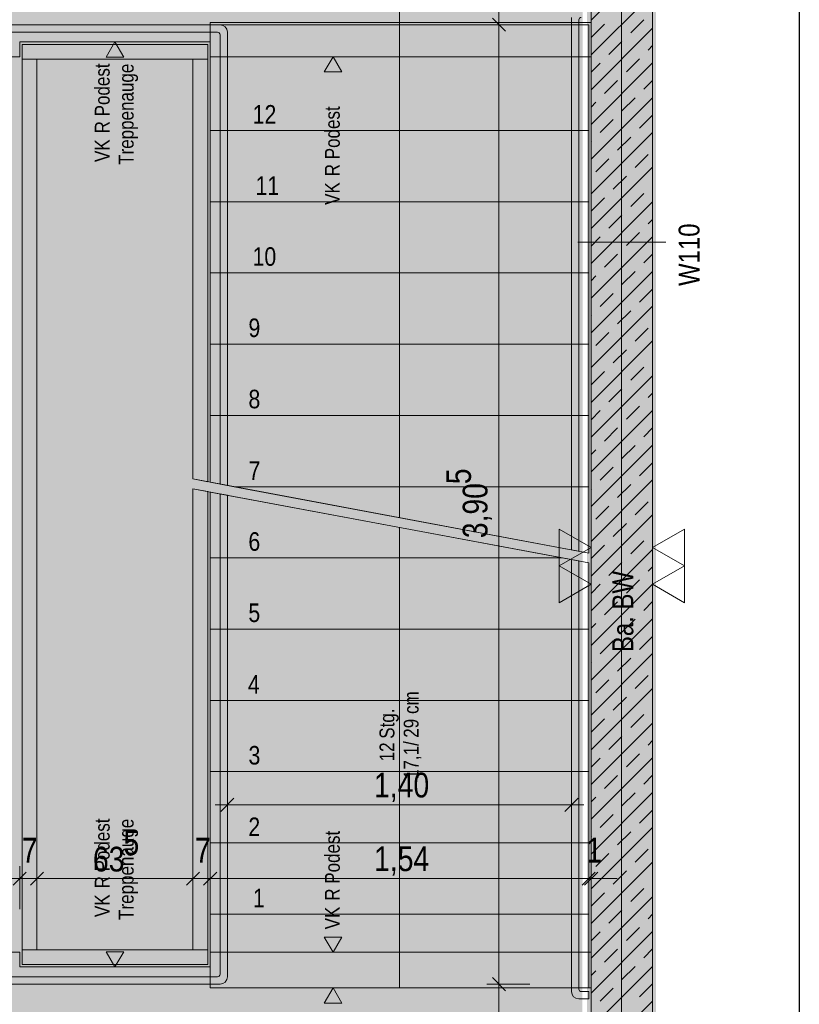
# Model space of a CAD drawing. Extents: x -620 to 300, y 62 to 1112.
# Tile 88 of 88: x -505 to -442, y 881 to 961. Entities that reach past the tile are written whole.
import ezdxf
from ezdxf.lldxf.tags import DXFTag

# ---------------------------------------------------------------- set-up
doc = ezdxf.new("R2010")
doc.units = 0
doc.layers.get('0').update_dxf_attribs({"lineweight": 13})
for name, color, linetype, lineweight, true_color in [('00_Beschriftung UZ', 3, 'Continuous', 13, 0x00ff00), ('30 -34 Innenwände- 1 tragend', 7, 'Continuous', 13, 0xdd0806), ('30 -35 Decken- 2.1 Treppen Innen 2D', 7, 'Continuous', 9, 0x599559), ('70 -72 Beschriftung- 2 Beschriftung Bauteile', 7, 'Continuous', 9, 0x9999ff), ('70 -75 Raumstempel- 1 Raumstempel', 1, 'Continuous', 50, 0xff0000), ('70 -76 Bemaßung- 2 Allgemein', 9, 'Continuous', 5, 0x808080), ('E_Leerrohr_Detailnummer', 1, 'Continuous', 25, 0xff0000), ('iwb_Layout BA_Markierung', 7, 'Continuous', 9, 0xbadcdc), ('iwb_Schraffur_Wand in Bauart BABW', 7, 'Continuous', 13, 0xac59ff), ('iwb_Sichtbeton', 2, 'Continuous', 50, 0xffff00), ('iwb_Sichtbeton-Shading', 2, 'Continuous', 50, 0xffff00)]:
    doc.layers.add(name, color=color, linetype=linetype, lineweight=lineweight, true_color=true_color)
for name, color, linetype, lineweight in [('70 -71 Achsen- 1 Gebäudeachsen', 7, 'STRICHPUNKT2-A06G9RP48I', 18), ('70 -75 Raumstempel- 3 Wandstempel', 7, 'Continuous', 50), ('Keine', 7, 'Continuous', 9)]:
    doc.layers.add(name, color=color, linetype=linetype, lineweight=lineweight)
doc.styles.get("Standard").update_dxf_attribs({"font": 'ARIALN.TTF'})
tags = doc.linetypes.add('grob-A06G9RP38I', pattern=[14, 3, -8, 3]).pattern_tags.tags
tags[8:9] = [DXFTag(74, 4), DXFTag(75, 0), DXFTag(340, '0'), DXFTag(46, 0.0), DXFTag(50, 0.0), DXFTag(44, 0.0), DXFTag(45, 0.0)]
tags[6:7] = [DXFTag(74, 4), DXFTag(75, 0), DXFTag(340, '0'), DXFTag(46, 0.0), DXFTag(50, 0.0), DXFTag(44, 0.0), DXFTag(45, 0.0)]
tags[4:5] = [DXFTag(74, 4), DXFTag(75, 0), DXFTag(340, '0'), DXFTag(46, 0.0), DXFTag(50, 0.0), DXFTag(44, 0.0), DXFTag(45, 0.0)]
tags = doc.linetypes.add('STRICHPUNKT2-A06G9RP48I', pattern=[12.7, 6.35, -3.175, 0, -3.175]).pattern_tags.tags
tags[10:11] = [DXFTag(74, 4), DXFTag(75, 0), DXFTag(340, '0'), DXFTag(46, 0.0), DXFTag(50, 0.0), DXFTag(44, 0.0), DXFTag(45, 0.0)]
tags[8:9] = [DXFTag(74, 4), DXFTag(75, 0), DXFTag(340, '0'), DXFTag(46, 0.0), DXFTag(50, 0.0), DXFTag(44, 0.0), DXFTag(45, 0.0)]
tags[6:7] = [DXFTag(74, 4), DXFTag(75, 0), DXFTag(340, '0'), DXFTag(46, 0.0), DXFTag(50, 0.0), DXFTag(44, 0.0), DXFTag(45, 0.0)]
tags[4:5] = [DXFTag(74, 4), DXFTag(75, 0), DXFTag(340, '0'), DXFTag(46, 0.0), DXFTag(50, 0.0), DXFTag(44, 0.0), DXFTag(45, 0.0)]

# ---------------------------------------------------------------- blocks, each defined once
blk = doc.blocks.new('Shading-A06G9RJJ8I', base_point=(-453.976, 995.614))
at = {"layer": 'iwb_Sichtbeton-Shading', "color": 51, "true_color": 0xffff7f}
for points in [[(-458.376, 836.814), (-458.976, 837.414), (-458.376, 995.614), (-458.976, 995.614)], [(-453.976, 995.614), (-453.376, 995.614), (-453.976, 838.553), (-453.376, 838.553)]]:
    blk.add_solid(points, dxfattribs=at)
blk = doc.blocks.new('Polygon-A06G9ROV8I')
at = {"color": 0, "linetype": 'ByBlock', "lineweight": -2, "ltscale": 0.13}
blk.add_solid([(-459.485, 86.607), (-538.631, 86.396), (-459.318, 1083.814), (-538.631, 1083.814)], dxfattribs=at)
blk = doc.blocks.new('Referenz-A06G9RP68I')
at = {"layer": '30 -34 Innenwände- 1 tragend', "color": 0, "linetype": 'Continuous', "lineweight": -2, "ltscale": 0.13}
for p, q in [((-458.647, 995.634), (-458.647, 838.634)), ((-453.647, 995.634), (-453.647, 842.134))]:
    blk.add_line(p, q, dxfattribs=at)
at = {"layer": '30 -34 Innenwände- 1 tragend', "color": 0, "lineweight": -2}
for p, q in [((-458.647, 995.634), (-458.647, 838.634)), ((-453.647, 995.634), (-453.647, 838.634)), ((-458.647, 960.81), (-453.647, 965.81)), ((-458.647, 960.81), (-453.647, 965.81)), ((-458.647, 957.981), (-453.647, 962.981)), ((-458.647, 957.981), (-453.647, 962.981)), ((-458.611, 959.431), (-457.551, 960.492)), ((-458.611, 959.431), (-457.551, 960.492)), ((-455.429, 959.785), (-454.369, 960.845)), ((-455.429, 959.785), (-454.369, 960.845)), ((-458.647, 955.153), (-453.647, 960.153)), ((-458.647, 955.153), (-453.647, 960.153)), ((-457.197, 958.017), (-456.137, 959.078)), ((-457.197, 958.017), (-456.137, 959.078)), ((-454.015, 958.371), (-453.647, 958.739)), ((-454.015, 958.371), (-453.647, 958.739)), ((-458.647, 952.325), (-453.647, 957.325)), ((-458.647, 952.325), (-453.647, 957.325)), ((-458.647, 956.567), (-457.904, 957.31)), ((-458.647, 956.567), (-457.904, 957.31)), ((-455.783, 956.603), (-454.722, 957.663)), ((-455.783, 956.603), (-454.722, 957.663)), ((-457.551, 954.835), (-456.49, 955.896)), ((-457.551, 954.835), (-456.49, 955.896)), ((-454.369, 955.189), (-453.647, 955.91)), ((-454.369, 955.189), (-453.647, 955.91)), ((-458.647, 949.496), (-453.647, 954.496)), ((-458.647, 949.496), (-453.647, 954.496)), ((-458.647, 953.739), (-458.258, 954.128)), ((-458.647, 953.739), (-458.258, 954.128)), ((-456.137, 953.421), (-455.076, 954.482)), ((-456.137, 953.421), (-455.076, 954.482)), ((-454.722, 952.007), (-453.662, 953.067)), ((-454.722, 952.007), (-453.662, 953.067)), ((-457.904, 951.653), (-456.844, 952.714)), ((-457.904, 951.653), (-456.844, 952.714)), ((-458.647, 946.668), (-453.647, 951.668)), ((-458.647, 946.668), (-453.647, 951.668)), ((-458.647, 950.91), (-458.611, 950.946)), ((-458.647, 950.91), (-458.611, 950.946)), ((-456.49, 950.239), (-455.429, 951.3)), ((-456.49, 950.239), (-455.429, 951.3)), ((-455.076, 948.825), (-454.015, 949.885)), ((-455.076, 948.825), (-454.015, 949.885)), ((-458.258, 948.471), (-457.197, 949.532)), ((-458.258, 948.471), (-457.197, 949.532)), ((-458.647, 943.839), (-453.647, 948.839)), ((-458.647, 943.839), (-453.647, 948.839)), ((-456.844, 947.057), (-455.783, 948.118)), ((-456.844, 947.057), (-455.783, 948.118)), ((-455.429, 945.643), (-454.369, 946.703)), ((-455.429, 945.643), (-454.369, 946.703)), ((-453.662, 947.41), (-453.647, 947.425)), ((-453.662, 947.41), (-453.647, 947.425)), ((-458.647, 941.011), (-453.647, 946.011)), ((-458.647, 941.011), (-453.647, 946.011)), ((-458.611, 945.289), (-457.551, 946.35)), ((-458.611, 945.289), (-457.551, 946.35)), ((-457.197, 943.875), (-456.137, 944.936)), ((-457.197, 943.875), (-456.137, 944.936)), ((-454.015, 944.228), (-453.647, 944.597)), ((-454.015, 944.228), (-453.647, 944.597)), ((-455.783, 942.461), (-454.722, 943.521)), ((-455.783, 942.461), (-454.722, 943.521)), ((-458.647, 938.182), (-453.647, 943.182)), ((-458.647, 938.182), (-453.647, 943.182)), ((-458.647, 942.425), (-457.904, 943.168)), ((-458.647, 942.425), (-457.904, 943.168)), ((-457.551, 940.693), (-456.49, 941.754)), ((-457.551, 940.693), (-456.49, 941.754)), ((-454.369, 941.046), (-453.647, 941.768)), ((-454.369, 941.046), (-453.647, 941.768)), ((-458.647, 935.354), (-453.647, 940.354)), ((-458.647, 935.354), (-453.647, 940.354)), ((-456.137, 939.279), (-455.076, 940.339)), ((-456.137, 939.279), (-455.076, 940.339)), ((-458.647, 939.597), (-458.258, 939.986)), ((-458.647, 939.597), (-458.258, 939.986)), ((-454.722, 937.864), (-453.662, 938.925)), ((-454.722, 937.864), (-453.662, 938.925)), ((-457.904, 937.511), (-456.844, 938.572)), ((-457.904, 937.511), (-456.844, 938.572)), ((-458.647, 932.526), (-453.647, 937.526)), ((-458.647, 932.526), (-453.647, 937.526)), ((-456.49, 936.097), (-455.429, 937.157)), ((-456.49, 936.097), (-455.429, 937.157)), ((-458.647, 936.768), (-458.611, 936.804)), ((-458.647, 936.768), (-458.611, 936.804)), ((-455.076, 934.683), (-454.015, 935.743)), ((-455.076, 934.683), (-454.015, 935.743)), ((-458.647, 929.697), (-453.647, 934.697)), ((-458.647, 929.697), (-453.647, 934.697)), ((-458.258, 934.329), (-457.197, 935.39)), ((-458.258, 934.329), (-457.197, 935.39)), ((-456.844, 932.915), (-455.783, 933.975)), ((-456.844, 932.915), (-455.783, 933.975)), ((-453.662, 933.268), (-453.647, 933.283)), ((-453.662, 933.268), (-453.647, 933.283)), ((-455.429, 931.501), (-454.369, 932.561)), ((-455.429, 931.501), (-454.369, 932.561)), ((-458.647, 926.869), (-453.647, 931.869)), ((-458.647, 926.869), (-453.647, 931.869)), ((-458.611, 931.147), (-457.551, 932.208)), ((-458.611, 931.147), (-457.551, 932.208)), ((-457.197, 929.733), (-456.137, 930.793)), ((-457.197, 929.733), (-456.137, 930.793)), ((-454.015, 930.086), (-453.647, 930.454)), ((-454.015, 930.086), (-453.647, 930.454)), ((-458.647, 924.04), (-453.647, 929.04)), ((-458.647, 924.04), (-453.647, 929.04)), ((-458.647, 928.283), (-457.904, 929.026)), ((-458.647, 928.283), (-457.904, 929.026)), ((-455.783, 928.319), (-454.722, 929.379)), ((-455.783, 928.319), (-454.722, 929.379)), ((-457.551, 926.551), (-456.49, 927.611)), ((-457.551, 926.551), (-456.49, 927.611)), ((-454.369, 926.904), (-453.647, 927.626)), ((-454.369, 926.904), (-453.647, 927.626)), ((-458.647, 921.212), (-453.647, 926.212)), ((-458.647, 921.212), (-453.647, 926.212)), ((-458.647, 925.454), (-458.258, 925.844)), ((-458.647, 925.454), (-458.258, 925.844)), ((-456.137, 925.137), (-455.076, 926.197)), ((-456.137, 925.137), (-455.076, 926.197)), ((-457.904, 923.369), (-456.844, 924.429)), ((-457.904, 923.369), (-456.844, 924.429)), ((-454.722, 923.722), (-453.662, 924.783)), ((-454.722, 923.722), (-453.662, 924.783)), ((-458.647, 918.383), (-453.647, 923.383)), ((-458.647, 918.383), (-453.647, 923.383)), ((-458.647, 922.626), (-458.611, 922.662)), ((-458.647, 922.626), (-458.611, 922.662)), ((-456.49, 921.955), (-455.429, 923.015)), ((-456.49, 921.955), (-455.429, 923.015)), ((-458.258, 920.187), (-457.197, 921.247)), ((-458.258, 920.187), (-457.197, 921.247)), ((-455.076, 920.54), (-454.015, 921.601)), ((-455.076, 920.54), (-454.015, 921.601)), ((-458.647, 915.555), (-453.647, 920.555)), ((-458.647, 915.555), (-453.647, 920.555)), ((-456.844, 918.773), (-455.783, 919.833)), ((-456.844, 918.773), (-455.783, 919.833)), ((-453.662, 919.126), (-453.647, 919.141)), ((-453.662, 919.126), (-453.647, 919.141)), ((-458.611, 917.005), (-457.551, 918.066)), ((-458.611, 917.005), (-457.551, 918.066)), ((-455.429, 917.358), (-454.369, 918.419)), ((-455.429, 917.358), (-454.369, 918.419)), ((-458.647, 912.727), (-453.647, 917.727)), ((-458.647, 912.727), (-453.647, 917.727)), ((-457.197, 915.591), (-456.137, 916.651)), ((-457.197, 915.591), (-456.137, 916.651)), ((-454.015, 915.944), (-453.647, 916.312)), ((-454.015, 915.944), (-453.647, 916.312)), ((-458.647, 909.898), (-453.647, 914.898)), ((-458.647, 909.898), (-453.647, 914.898)), ((-458.647, 914.141), (-457.904, 914.884)), ((-458.647, 914.141), (-457.904, 914.884)), ((-455.783, 914.176), (-454.722, 915.237)), ((-455.783, 914.176), (-454.722, 915.237)), ((-457.551, 912.409), (-456.49, 913.469)), ((-457.551, 912.409), (-456.49, 913.469)), ((-454.369, 912.762), (-453.647, 913.484)), ((-454.369, 912.762), (-453.647, 913.484)), ((-458.647, 907.07), (-453.647, 912.07)), ((-458.647, 907.07), (-453.647, 912.07)), ((-458.647, 911.312), (-458.258, 911.702)), ((-458.647, 911.312), (-458.258, 911.702)), ((-456.137, 910.994), (-455.076, 912.055)), ((-456.137, 910.994), (-455.076, 912.055)), ((-454.722, 909.58), (-453.662, 910.641)), ((-454.722, 909.58), (-453.662, 910.641)), ((-457.904, 909.227), (-456.844, 910.287)), ((-457.904, 909.227), (-456.844, 910.287)), ((-458.647, 904.241), (-453.647, 909.241)), ((-458.647, 904.241), (-453.647, 909.241)), ((-458.647, 908.484), (-458.611, 908.52)), ((-458.647, 908.484), (-458.611, 908.52)), ((-456.49, 907.812), (-455.429, 908.873)), ((-456.49, 907.812), (-455.429, 908.873)), ((-455.076, 906.398), (-454.015, 907.459)), ((-455.076, 906.398), (-454.015, 907.459)), ((-458.258, 906.045), (-457.197, 907.105)), ((-458.258, 906.045), (-457.197, 907.105)), ((-458.647, 901.413), (-453.647, 906.413)), ((-458.647, 901.413), (-453.647, 906.413)), ((-456.844, 904.63), (-455.783, 905.691)), ((-456.844, 904.63), (-455.783, 905.691)), ((-453.662, 904.984), (-453.647, 904.999)), ((-453.662, 904.984), (-453.647, 904.999)), ((-455.429, 903.216), (-454.369, 904.277)), ((-455.429, 903.216), (-454.369, 904.277)), ((-458.647, 898.584), (-453.647, 903.584)), ((-458.647, 898.584), (-453.647, 903.584)), ((-458.611, 902.863), (-457.551, 903.923)), ((-458.611, 902.863), (-457.551, 903.923)), ((-457.197, 901.448), (-456.137, 902.509)), ((-457.197, 901.448), (-456.137, 902.509)), ((-454.015, 901.802), (-453.647, 902.17)), ((-454.015, 901.802), (-453.647, 902.17)), ((-455.783, 900.034), (-454.722, 901.095)), ((-455.783, 900.034), (-454.722, 901.095)), ((-458.647, 895.756), (-453.647, 900.756)), ((-458.647, 895.756), (-453.647, 900.756)), ((-458.647, 899.999), (-457.904, 900.741)), ((-458.647, 899.999), (-457.904, 900.741)), ((-457.551, 898.267), (-456.49, 899.327)), ((-457.551, 898.267), (-456.49, 899.327)), ((-454.369, 898.62), (-453.647, 899.342)), ((-454.369, 898.62), (-453.647, 899.342)), ((-458.647, 892.928), (-453.647, 897.928)), ((-458.647, 892.928), (-453.647, 897.928)), ((-456.137, 896.852), (-455.076, 897.913)), ((-456.137, 896.852), (-455.076, 897.913)), ((-458.647, 897.17), (-458.258, 897.559)), ((-458.647, 897.17), (-458.258, 897.559)), ((-457.904, 895.085), (-456.844, 896.145)), ((-457.904, 895.085), (-456.844, 896.145)), ((-454.722, 895.438), (-453.662, 896.499)), ((-454.722, 895.438), (-453.662, 896.499)), ((-458.647, 890.099), (-453.647, 895.099)), ((-458.647, 890.099), (-453.647, 895.099)), ((-456.49, 893.67), (-455.429, 894.731)), ((-456.49, 893.67), (-455.429, 894.731)), ((-458.647, 894.342), (-458.611, 894.377)), ((-458.647, 894.342), (-458.611, 894.377)), ((-458.258, 891.903), (-457.197, 892.963)), ((-458.258, 891.903), (-457.197, 892.963)), ((-455.076, 892.256), (-454.015, 893.317)), ((-455.076, 892.256), (-454.015, 893.317)), ((-458.647, 887.271), (-453.647, 892.271)), ((-458.647, 887.271), (-453.647, 892.271)), ((-456.844, 890.488), (-455.783, 891.549)), ((-456.844, 890.488), (-455.783, 891.549)), ((-453.662, 890.842), (-453.647, 890.857)), ((-453.662, 890.842), (-453.647, 890.857)), ((-458.611, 888.721), (-457.551, 889.781)), ((-458.611, 888.721), (-457.551, 889.781)), ((-455.429, 889.074), (-454.369, 890.135)), ((-455.429, 889.074), (-454.369, 890.135)), ((-458.647, 884.442), (-453.647, 889.442)), ((-458.647, 884.442), (-453.647, 889.442)), ((-457.197, 887.306), (-456.137, 888.367)), ((-457.197, 887.306), (-456.137, 888.367)), ((-454.015, 887.66), (-453.647, 888.028)), ((-454.015, 887.66), (-453.647, 888.028)), ((-458.647, 881.614), (-453.647, 886.614)), ((-458.647, 881.614), (-453.647, 886.614)), ((-458.647, 885.857), (-457.904, 886.599)), ((-458.647, 885.857), (-457.904, 886.599)), ((-455.783, 885.892), (-454.722, 886.953)), ((-455.783, 885.892), (-454.722, 886.953)), ((-457.551, 884.124), (-456.49, 885.185)), ((-457.551, 884.124), (-456.49, 885.185)), ((-454.369, 884.478), (-453.647, 885.2)), ((-454.369, 884.478), (-453.647, 885.2)), ((-458.647, 878.785), (-453.647, 883.785)), ((-458.647, 878.785), (-453.647, 883.785)), ((-458.647, 883.028), (-458.258, 883.417)), ((-458.647, 883.028), (-458.258, 883.417)), ((-456.137, 882.71), (-455.076, 883.771)), ((-456.137, 882.71), (-455.076, 883.771)), ((-457.904, 880.942), (-456.844, 882.003)), ((-457.904, 880.942), (-456.844, 882.003)), ((-454.722, 881.296), (-453.662, 882.357)), ((-454.722, 881.296), (-453.662, 882.357)), ((-458.647, 875.957), (-453.647, 880.957)), ((-458.647, 875.957), (-453.647, 880.957))]:
    blk.add_line(p, q, dxfattribs=at)
at = {"layer": '30 -35 Decken- 2.1 Treppen Innen 2D', "color": 0, "lineweight": -2}
for p, q in [((-458.647, 960.634), (-458.647, 988.234)), ((-474.247, 920.316), (-474.247, 974.434)), ((-505.947, 960.434), (-488.847, 960.434)), ((-489.647, 959.034), (-489.647, 960.634)), ((-489.647, 960.634), (-458.647, 960.634)), ((-489.647, 960.434), (-489.647, 951.834)), ((-458.847, 960.434), (-489.647, 960.434)), ((-460.247, 961.034), (-460.247, 917.696)), ((-459.647, 917.584), (-459.647, 960.834)), ((-458.847, 951.834), (-458.847, 960.434)), ((-489.047, 959.834), (-505.747, 959.834)), ((-488.847, 923.047), (-488.847, 959.634)), ((-488.247, 959.834), (-488.247, 922.935)), ((-505.147, 959.034), (-489.647, 959.034)), ((-504.947, 957.634), (-504.947, 958.834)), ((-504.947, 958.834), (-489.847, 958.834)), ((-489.847, 958.834), (-489.847, 957.634)), ((-504.947, 885.134), (-504.947, 957.634)), ((-504.947, 957.634), (-503.747, 957.634)), ((-489.847, 957.634), (-504.947, 957.634)), ((-503.747, 957.634), (-503.747, 885.134)), ((-491.047, 957.634), (-491.047, 923.459)), ((-489.847, 957.634), (-491.047, 957.634)), ((-489.847, 923.234), (-489.847, 957.634)), ((-489.647, 951.834), (-489.647, 946.034)), ((-458.847, 951.834), (-489.647, 951.834)), ((-489.647, 951.834), (-458.847, 951.834)), ((-458.847, 946.034), (-458.847, 951.834)), ((-489.647, 946.034), (-489.647, 940.234)), ((-458.847, 946.034), (-489.647, 946.034)), ((-489.647, 946.034), (-458.847, 946.034)), ((-458.847, 940.234), (-458.847, 946.034)), ((-489.647, 940.234), (-489.647, 934.434)), ((-458.847, 940.234), (-489.647, 940.234)), ((-489.647, 940.234), (-458.847, 940.234)), ((-458.847, 934.434), (-458.847, 940.234)), ((-489.647, 934.434), (-489.647, 928.634)), ((-458.847, 934.434), (-489.647, 934.434)), ((-489.647, 934.434), (-458.847, 934.434)), ((-458.847, 928.634), (-458.847, 934.434)), ((-489.647, 928.634), (-489.647, 923.197)), ((-458.847, 928.634), (-489.647, 928.634)), ((-489.647, 928.634), (-458.847, 928.634)), ((-458.847, 922.834), (-458.847, 928.634)), ((-491.047, 923.459), (-489.847, 923.234)), ((-491.047, 923.459), (-458.847, 917.434)), ((-489.847, 922.434), (-491.047, 922.659)), ((-491.047, 922.659), (-491.047, 885.134)), ((-458.847, 916.634), (-491.047, 922.659)), ((-489.647, 923.197), (-487.709, 922.834)), ((-488.247, 922.935), (-488.847, 923.047)), ((-458.847, 922.834), (-487.709, 922.834)), ((-487.709, 922.834), (-458.847, 917.434)), ((-487.709, 922.834), (-458.847, 922.834)), ((-458.847, 917.434), (-458.847, 922.834)), ((-489.847, 885.134), (-489.847, 922.434)), ((-460.985, 917.034), (-489.647, 922.397)), ((-489.647, 922.397), (-489.647, 917.034)), ((-488.847, 883.134), (-488.847, 922.247)), ((-488.847, 922.247), (-488.247, 922.135)), ((-488.247, 922.135), (-488.247, 882.934)), ((-474.247, 882.034), (-474.247, 919.516)), ((-460.985, 917.034), (-489.647, 917.034)), ((-489.647, 917.034), (-489.647, 911.234)), ((-489.647, 917.034), (-460.985, 917.034)), ((-458.847, 916.634), (-460.985, 917.034)), ((-460.247, 917.696), (-459.647, 917.584)), ((-459.647, 916.784), (-460.247, 916.896)), ((-460.247, 916.896), (-460.247, 881.734)), ((-459.647, 881.934), (-459.647, 916.784)), ((-458.847, 911.234), (-458.847, 916.634)), ((-489.647, 905.434), (-489.647, 911.234)), ((-489.647, 911.234), (-458.847, 911.234)), ((-489.647, 911.234), (-458.847, 911.234)), ((-458.847, 911.234), (-458.847, 905.434)), ((-489.647, 899.634), (-489.647, 905.434)), ((-489.647, 905.434), (-458.847, 905.434)), ((-458.847, 905.434), (-489.647, 905.434)), ((-458.847, 905.434), (-458.847, 899.634)), ((-489.647, 893.834), (-489.647, 899.634)), ((-489.647, 899.634), (-458.847, 899.634)), ((-458.847, 899.634), (-489.647, 899.634)), ((-458.847, 899.634), (-458.847, 893.834)), ((-489.647, 888.034), (-489.647, 893.834)), ((-489.647, 893.834), (-458.847, 893.834)), ((-458.847, 893.834), (-489.647, 893.834)), ((-458.847, 893.834), (-458.847, 888.034)), ((-458.847, 888.034), (-489.647, 888.034)), ((-489.647, 882.034), (-489.647, 888.034)), ((-489.647, 888.034), (-458.847, 888.034)), ((-458.847, 888.034), (-458.847, 882.034)), ((-503.747, 885.134), (-504.947, 885.134)), ((-504.947, 883.934), (-504.947, 885.134)), ((-504.947, 885.134), (-489.847, 885.134)), ((-491.047, 885.134), (-489.847, 885.134)), ((-489.847, 885.134), (-489.847, 883.934)), ((-489.647, 883.734), (-505.147, 883.734)), ((-489.847, 883.934), (-504.947, 883.934)), ((-489.647, 882.034), (-489.647, 883.734)), ((-505.747, 882.934), (-489.047, 882.934)), ((-488.847, 882.334), (-505.947, 882.334)), ((-458.847, 882.034), (-489.647, 882.034)), ((-458.647, 882.034), (-489.647, 882.034)), ((-458.847, 881.734), (-459.447, 881.734)), ((-458.847, 881.134), (-458.847, 881.734)), ((-458.647, 837.134), (-458.647, 882.034)), ((-459.647, 881.134), (-458.847, 881.134))]:
    blk.add_line(p, q, dxfattribs=at)
at = {"layer": '30 -35 Decken- 2.1 Treppen Innen 2D', "color": 0, "linetype": 'grob-A06G9RP38I', "lineweight": -2, "ltscale": 0.13}
for p, q in [((-458.647, 957.834), (-458.647, 988.234)), ((-505.147, 959.034), (-489.647, 959.034)), ((-505.147, 957.834), (-505.147, 959.034)), ((-489.647, 959.034), (-489.647, 957.834)), ((-536.147, 957.834), (-505.147, 957.834)), ((-489.647, 957.834), (-458.647, 957.834)), ((-505.147, 884.934), (-536.147, 884.934)), ((-505.147, 883.734), (-505.147, 884.934)), ((-458.647, 884.934), (-489.647, 884.934)), ((-489.647, 884.934), (-489.647, 883.734)), ((-458.647, 837.134), (-458.647, 884.934)), ((-489.647, 883.734), (-505.147, 883.734))]:
    blk.add_line(p, q, dxfattribs=at)
at = {"layer": '30 -35 Decken- 2.1 Treppen Innen 2D', "color": 0, "linetype": 'Continuous', "lineweight": -2, "ltscale": 0.13}
for p, q in [((-497.397, 959.034), (-498.11, 957.8)), ((-496.685, 957.8), (-497.397, 959.034)), ((-498.11, 957.8), (-496.685, 957.8)), ((-479.647, 957.834), (-480.36, 956.6)), ((-478.935, 956.6), (-479.647, 957.834)), ((-480.36, 956.6), (-478.935, 956.6)), ((-474.264, 919.452), (-474.247, 919.516)), ((-474.23, 919.452), (-474.264, 919.452)), ((-474.247, 919.516), (-474.23, 919.452)), ((-480.359, 886.169), (-479.647, 884.934)), ((-478.934, 886.169), (-480.359, 886.169)), ((-479.647, 884.934), (-478.934, 886.169)), ((-497.397, 883.734), (-498.11, 884.969)), ((-498.11, 884.969), (-496.685, 884.969)), ((-496.685, 884.969), (-497.397, 883.734)), ((-480.359, 880.8), (-479.647, 882.034)), ((-479.647, 882.034), (-478.934, 880.8)), ((-478.934, 880.8), (-480.359, 880.8))]:
    blk.add_line(p, q, dxfattribs=at)
at = {"layer": '30 -35 Decken- 2.1 Treppen Innen 2D', "color": 0, "lineweight": -2}
for centre, major_axis in [((-488.847, 959.834), (0.6, 0)), ((-459.447, 960.834), (0, 0.2)), ((-489.047, 959.634), (0.2, 0)), ((-489.047, 883.134), (0, -0.2)), ((-488.847, 882.934), (0, -0.6)), ((-459.647, 881.734), (-0.6, 0)), ((-459.447, 881.934), (-0.2, 0))]:
    blk.add_ellipse(centre, major_axis=major_axis, ratio=1, start_param=0, end_param=1.570796, dxfattribs=at)
for points in [[(-474.247, 919.452), (-474.264, 919.452), (-474.247, 919.516)], [(-474.247, 919.452), (-474.247, 919.516), (-474.23, 919.452)]]:
    blk.add_solid(points, dxfattribs=at)
at = {"layer": '70 -71 Achsen- 1 Gebäudeachsen', "color": 0, "linetype": 'STRICHPUNKT2-A06G9RP48I', "lineweight": -2, "ltscale": 0.13}
blk.add_line((-456.176, 1084.554), (-456.176, 85.114), dxfattribs=at)
at = {"layer": '70 -72 Beschriftung- 2 Beschriftung Bauteile', "color": 0, "lineweight": -2}
for p, q in [((-458.647, 917.884), (-461.245, 919.384)), ((-461.245, 919.384), (-461.245, 916.384)), ((-453.647, 917.884), (-451.049, 919.384)), ((-451.049, 919.384), (-451.049, 916.384)), ((-461.245, 916.384), (-458.647, 917.884)), ((-451.049, 916.384), (-453.647, 917.884)), ((-458.647, 914.884), (-461.245, 916.384)), ((-461.245, 916.384), (-461.245, 913.384)), ((-453.647, 914.884), (-451.049, 916.384)), ((-451.049, 916.384), (-451.049, 913.384)), ((-461.245, 913.384), (-458.647, 914.884)), ((-451.049, 913.384), (-453.647, 914.884))]:
    blk.add_line(p, q, dxfattribs=at)
at = {"layer": '70 -75 Raumstempel- 1 Raumstempel', "color": 0, "linetype": 'Continuous', "lineweight": -2, "ltscale": 0.13}
blk.add_line((-458.647, 838.634), (-458.647, 995.634), dxfattribs=at)
at = {"layer": '70 -76 Bemaßung- 2 Allgemein', "color": 0, "linetype": 'Continuous', "lineweight": -2, "ltscale": 0.13}
for p, q in [((-466.147, 959.434), (-466.147, 961.495)), ((-466.147, 961.434), (-466.147, 959.374)), ((-463.647, 960.434), (-467.147, 960.434)), ((-463.647, 960.434), (-467.147, 960.434)), ((-465.616, 959.904), (-466.678, 960.965)), ((-466.678, 960.965), (-465.616, 959.904)), ((-466.147, 883.395), (-466.147, 959.374)), ((-488.247, 894.434), (-488.247, 897.934)), ((-460.247, 894.434), (-460.247, 897.934)), ((-488.778, 896.404), (-487.716, 897.465)), ((-459.716, 897.465), (-460.778, 896.404)), ((-489.247, 896.934), (-487.187, 896.934)), ((-461.307, 896.934), (-487.187, 896.934)), ((-459.247, 896.934), (-461.307, 896.934)), ((-504.616, 891.465), (-505.678, 890.404)), ((-504.616, 891.465), (-505.678, 890.404)), ((-505.147, 888.434), (-505.147, 891.934)), ((-505.147, 888.434), (-505.147, 891.934)), ((-504.278, 890.404), (-503.216, 891.465)), ((-504.278, 890.404), (-503.216, 891.465)), ((-503.747, 888.434), (-503.747, 891.934)), ((-503.747, 888.434), (-503.747, 891.934)), ((-490.516, 891.465), (-491.578, 890.404)), ((-490.516, 891.465), (-491.578, 890.404)), ((-491.047, 888.434), (-491.047, 891.934)), ((-491.047, 888.434), (-491.047, 891.934)), ((-490.178, 890.404), (-489.116, 891.465)), ((-490.178, 890.404), (-489.116, 891.465)), ((-489.647, 888.434), (-489.647, 891.934)), ((-489.647, 888.434), (-489.647, 891.934)), ((-458.316, 891.465), (-459.378, 890.404)), ((-458.316, 891.465), (-459.378, 890.404)), ((-459.178, 890.404), (-458.116, 891.465)), ((-458.847, 888.434), (-458.847, 891.934)), ((-458.847, 888.434), (-458.847, 891.934)), ((-458.647, 888.434), (-458.647, 891.934)), ((-504.147, 890.934), (-506.207, 890.934)), ((-504.147, 890.934), (-506.207, 890.934)), ((-503.747, 890.934), (-505.147, 890.934)), ((-504.747, 890.934), (-502.687, 890.934)), ((-504.747, 890.934), (-502.687, 890.934)), ((-502.687, 890.934), (-501.626, 890.934)), ((-492.107, 890.934), (-502.687, 890.934)), ((-492.107, 890.934), (-493.168, 890.934)), ((-490.047, 890.934), (-492.107, 890.934)), ((-490.047, 890.934), (-492.107, 890.934)), ((-489.647, 890.934), (-491.047, 890.934)), ((-490.647, 890.934), (-488.587, 890.934)), ((-490.647, 890.934), (-488.587, 890.934)), ((-488.587, 890.934), (-487.526, 890.934)), ((-459.907, 890.934), (-488.587, 890.934)), ((-459.907, 890.934), (-460.968, 890.934)), ((-457.847, 890.934), (-459.907, 890.934)), ((-457.847, 890.934), (-459.907, 890.934)), ((-459.647, 890.934), (-457.587, 890.934)), ((-458.647, 890.934), (-458.847, 890.934)), ((-457.587, 890.934), (-456.526, 890.934)), ((-466.147, 881.334), (-466.147, 883.395)), ((-466.147, 883.334), (-466.147, 881.274)), ((-465.616, 881.804), (-466.678, 882.865)), ((-466.678, 882.865), (-465.616, 881.804)), ((-463.647, 882.334), (-467.147, 882.334)), ((-463.647, 882.334), (-467.147, 882.334)), ((-466.147, 839.695), (-466.147, 881.274))]:
    blk.add_line(p, q, dxfattribs=at)
at = {"layer": 'Keine', "color": 0, "lineweight": -2}
blk.add_line((-452.562, 942.734), (-459.732, 942.734), dxfattribs=at)
at = {"layer": '00_Beschriftung UZ', "color": 0, "linetype": 'ByBlock', "lineweight": -2, "ltscale": 0.13, "char_height": 1.51033, "attachment_point": 1, "rotation": 90}
for s, insert in [('{\\fArial Narrow;UK RD +12,48m/3,43m}', (-463.197, 862.134)), ('{\\fArial Narrow;UK RD +12,24m/3,19m}', (-450.422, 862.134))]:
    blk.add_mtext(s, dxfattribs=dict(at, insert=insert))
at = {"layer": '30 -35 Decken- 2.1 Treppen Innen 2D', "color": 0, "linetype": 'Continuous', "lineweight": -2, "ltscale": 0.13, "attachment_point": 1}
for s, insert, char_height, rotation in [('{\\fArial Narrow;Treppenauge}', (-497.088, 949.033), 1.20826, 90), ('{\\fArial Narrow;Podest}', (-499.036, 952.98), 1.20826, 90), ('{\\fArial Narrow;Podest}', (-480.312, 949.489), 1.20826, 90), ('{\\fArial Narrow;12}', (-486.19, 953.9), 1.51033, 0.001), ('{\\fArial Narrow;R}', (-499.036, 951.596), 1.20826, 90), ('{\\fArial Narrow;VK}', (-499.036, 949.264), 1.20826, 90), ('{\\fArial Narrow;R}', (-480.312, 948.105), 1.20826, 90), ('{\\fArial Narrow;11}', (-485.957, 948.1), 1.51033, 0.001), ('{\\fArial Narrow;VK}', (-480.312, 945.774), 1.20826, 90), ('{\\fArial Narrow;10}', (-486.199, 942.324), 1.51033, 0.001), ('{\\fArial Narrow;9}', (-486.532, 936.524), 1.51033, 0.001), ('{\\fArial Narrow;8}', (-486.532, 930.724), 1.51033, 0.001), ('{\\fArial Narrow;7}', (-486.519, 924.9), 1.51033, 0.001), ('{\\fArial Narrow;6}', (-486.538, 919.124), 1.51033, 0.001), ('{\\fArial Narrow;5}', (-486.538, 913.324), 1.51033, 0.001), ('{\\fArial Narrow;4}', (-486.574, 907.5), 1.51033, 0.001), ('{\\fArial Narrow;cm}', (-473.899, 904.332), 1.20826, 90), ('{\\fArial Narrow;Stg.}', (-475.866, 902.314), 1.20826, 90), ('{\\fArial Narrow;29}', (-473.899, 902.393), 1.20826, 90), ('{\\fArial Narrow;17,1/}', (-473.899, 899.037), 1.20826, 90), ('{\\fArial Narrow;3}', (-486.529, 901.724), 1.51033, 0.001), ('{\\fArial Narrow;12}', (-475.866, 900.474), 1.20826, 90), ('{\\fArial Narrow;Treppenauge}', (-497.088, 887.565), 1.20826, 90), ('{\\fArial Narrow;Podest}', (-499.036, 891.511), 1.20826, 90), ('{\\fArial Narrow;2}', (-486.541, 895.9), 1.51033, 0.001), ('{\\fArial Narrow;Podest}', (-480.312, 890.512), 1.20826, 90), ('{\\fArial Narrow;R}', (-499.036, 890.128), 1.20826, 90), ('{\\fArial Narrow;VK}', (-499.036, 887.796), 1.20826, 90), ('{\\fArial Narrow;1}', (-486.172, 890.1), 1.51033, 0.001), ('{\\fArial Narrow;R}', (-480.312, 889.128), 1.20826, 90), ('{\\fArial Narrow;VK}', (-480.312, 886.796), 1.20826, 90)]:
    blk.add_mtext(s, dxfattribs=dict(at, insert=insert, char_height=char_height, rotation=rotation))
at = {"layer": '70 -75 Raumstempel- 3 Wandstempel', "color": 0, "linetype": 'ByBlock', "lineweight": -2, "ltscale": 0.13, "char_height": 1.7, "attachment_point": 1, "rotation": 90}
for s, insert in [('{\\fArial Narrow;W110}', (-451.529, 939.172)), ('{\\fArial Narrow;Ba. BW}', (-456.916, 909.37))]:
    blk.add_mtext(s, dxfattribs=dict(at, insert=insert))
at = {"layer": '70 -76 Bemaßung- 2 Allgemein', "color": 0, "linetype": 'Continuous', "lineweight": -2, "ltscale": 0.13, "char_height": 2.01377, "attachment_point": 1, "rotation": 90}
for s, insert in [('{\\fArial Narrow;5}', (-470.44, 923.036)), ('{\\fArial Narrow;3,90}', (-469.097, 918.639))]:
    blk.add_mtext(s, dxfattribs=dict(at, insert=insert))
at = {"layer": '70 -76 Bemaßung- 2 Allgemein', "color": 0, "linetype": 'Continuous', "lineweight": -2, "ltscale": 0.13, "char_height": 2.01377, "attachment_point": 1}
for s, insert in [('{\\fArial Narrow;1,40}', (-476.315, 899.55)), ('{\\fArial Narrow;5}', (-496.701, 894.863)), ('{\\fArial Narrow;7}', (-504.982, 894.248)), ('{\\fArial Narrow;7}', (-490.882, 894.248)), ('{\\fArial Narrow;1}', (-459.05, 894.252)), ('{\\fArial Narrow;63}', (-499.187, 893.52)), ('{\\fArial Narrow;1,54}', (-476.311, 893.55))]:
    blk.add_mtext(s, dxfattribs=dict(at, insert=insert))
blk = doc.blocks.new('Referenz-A06G9RP88I')
at = {"layer": 'iwb_Schraffur_Wand in Bauart BABW', "linetype": 'Continuous', "ltscale": 0.13}
blk.add_hatch(color=256, dxfattribs=at).paths.add_polyline_path([(-481.176, 832.114), (-481.176, 837.114), (-458.674, 837.114), (-458.674, 1006.714), (-453.674, 1006.714), (-453.674, 830.614), (-460.176, 830.614), (-460.176, 832.114)])
at = {"layer": 'iwb_Sichtbeton', "linetype": 'Continuous', "ltscale": 0.5}
for points in [[(-458.376, 836.814), (-458.976, 837.414), (-458.376, 995.614), (-458.976, 995.614)], [(-453.976, 995.614), (-453.376, 995.614), (-453.976, 838.553), (-453.376, 838.553)]]:
    blk.add_solid(points, dxfattribs=at)
blk = doc.blocks.new('Polygon-A06G9RT08I')
at = {"color": 0, "linetype": 'ByBlock', "lineweight": -2, "ltscale": 0.25}
blk.add_line((-441.709, 1018.782), (-441.709, 831.948), dxfattribs=at)

msp = doc.modelspace()

# ---------------------------------------------------------------- block references
at = {"color": 8, "lineweight": 13, "ltscale": 0.13, "true_color": 0x808080}
msp.add_blockref('Referenz-A06G9RP68I', (0, 0), dxfattribs=at)
at = {"color": 8, "lineweight": 25, "ltscale": 0.25, "true_color": 0x808080}
msp.add_blockref('Referenz-A06G9RP88I', (0, 0), dxfattribs=at)
msp.add_blockref('Shading-A06G9RJJ8I', (-453.976, 995.614))
at = {"layer": 'E_Leerrohr_Detailnummer', "ltscale": 0.25}
msp.add_blockref('Polygon-A06G9RT08I', (0, 0), dxfattribs=at)
at = {"layer": 'iwb_Layout BA_Markierung', "ltscale": 0.13}
msp.add_blockref('Polygon-A06G9ROV8I', (0, 0), dxfattribs=at)

doc.saveas('drawing.dxf')
